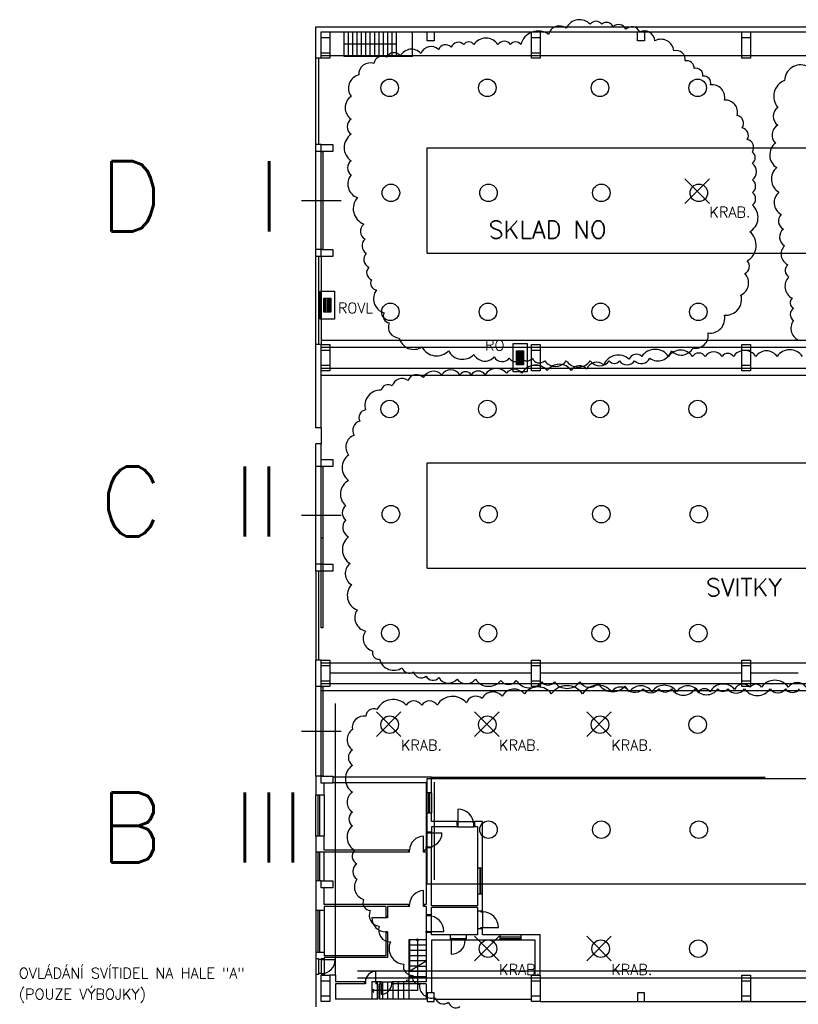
# Model space of a CAD drawing. Header units: millimetres. Extents: x -1190408159 to 361788912, y -2544212749 to 93633750.
# Tile 17 of 69: x -6753 to 37670, y 44120 to 100275. Entities that reach past the tile are written whole.
import ezdxf

# ---------------------------------------------------------------- set-up
doc = ezdxf.new("R2010")
doc.units = ezdxf.units.MM
doc.linetypes.add('DIVIDE', pattern=[31.75, 12.7, -6.35, 0, -6.35, 0, -6.35])
for name, color, linetype in [('4-ROZVADEC', 5, 'Continuous'), ('6-TEXT', 3, 'Continuous'), ('7-ČÍSLO-OBVODU', 3, 'Continuous'), ('A-SVĚTLA-1', 5, 'Continuous'), ('KCE_POHLED', 7, 'Continuous'), ('LEGENDA', 3, 'Continuous'), ('NAD', 7, 'DIVIDE'), ('OA-TENKA', 7, 'Continuous'), ('OBVOD', 7, 'Continuous'), ('OTVORY', 1, 'Continuous'), ('SKELET', 6, 'Continuous'), ('TECHNOLOGIE', 150, 'Continuous')]:
    doc.layers.add(name, color=color, linetype=linetype)
doc.styles.add('ROMANS', font='romans.shx')

# ---------------------------------------------------------------- blocks, each defined once
blk = doc.blocks.new('A$C54DA26D3')
at = {"layer": '4-ROZVADEC'}
for p, q in [((386, 541), (1186, 541)), ((386, 479), (1186, 479)), ((386, 400), (1186, 400)), ((386, 331), (1186, 331)), ((386, 257), (1186, 257))]:
    blk.add_line(p, q, dxfattribs=at)
for points in [[(0, 0), (0, 800), (1600, 800), (1600, 0)], [(386, 200), (386, 600), (1186, 600), (1186, 200)]]:
    blk.add_lwpolyline(points, close=True, dxfattribs=at)

msp = doc.modelspace()

# ---------------------------------------------------------------- linework, layer by layer
at = {"layer": '6-TEXT'}
for p, q in [((31200, 91200), (32600, 89800)), ((32600, 91200), (31200, 89800)), ((13600, 60800), (15000, 59400)), ((15000, 60800), (13600, 59400)), ((19200, 60800), (20600, 59400)), ((20600, 60800), (19200, 59400)), ((25600, 60800), (27000, 59400)), ((27000, 60800), (25600, 59400)), ((19200, 48000), (20600, 46600)), ((20600, 48000), (19200, 46600)), ((25600, 48000), (27000, 46600)), ((27000, 48000), (25600, 46600))]:
    msp.add_line(p, q, dxfattribs=at)
at = {"layer": '7-ČÍSLO-OBVODU'}
msp.add_lwpolyline([(21832.34438, 98861.65779, 0.52056705), (21254.60278, 98861.65779, 0.52056705), (20532.42578, 98861.65779, 0.52056705), (19160.34921, 98861.65779, 0.52056705), (18582.60761, 98861.65779, 0.52056705), (17860.55008, 98717.34127, 0.52056705), (17138.37307, 98573.02474, 0.52056705), (16127.32527, 98356.54995, 0.52056705), (14971.84207, 98212.23342, 0.52056705), (14177.50711, 98140.07515, 0.52056705), (13455.3301, 97779.22942, 0.52056705), (12588.83717, 97129.80504, 0.52056705), (12155.53097, 95903.06013, 0.52056705), (12155.53097, 94604.15696, 0.52056705), (12155.53097, 93738.20338, 0.52056705), (12155.53097, 92222.82542, 0.52056705), (12155.53097, 91429.03009, 0.52056705), (12516.55974, 90130.12692, 0.52056705), (12877.70797, 88614.74896, 0.52056705), (12949.86594, 87748.79537, 0.52056705), (13022.14337, 86955.05447, 0.52056705), (13166.57877, 86161.25915, 0.52056705), (13310.8947, 85439.62209, 0.52056705), (13599.76551, 84862.35598, 0.52056705), (14033.07171, 83563.45281, 0.52056705), (14321.94251, 82986.13228, 0.52056705), (14899.68411, 82120.23311, 0.52056705), (16199.60271, 81615.07084, 0.52056705), (17716.11468, 81398.59605, 0.52056705), (19160.34921, 81182.12126, 0.52056705), (20315.83241, 81037.80473, 0.52056705), (21182.44481, 80965.64647, 0.52056705), (21904.50235, 80965.64647, 0.52056705), (22482.24395, 80965.64647, 0.52056705), (23204.42095, 80821.32994, 0.52056705), (24432.06211, 80821.32994, 0.52056705), (25804.13868, 80821.32994, 0.52056705), (26887.34445, 80821.32994, 0.52056705), (27465.08605, 80821.32994, 0.52056705), (28331.69845, 80821.32994, 0.52056705), (29198.31085, 80965.64647, 0.52056705), (30425.95202, 81398.59605, 0.52056705), (31653.59319, 81542.91258, 0.52056705), (32520.20559, 82408.86617, 0.52056705), (33458.97595, 83419.13628, 0.52056705), (34397.74632, 84573.72292, 0.52056705), (34614.45916, 85800.46783, 0.52056705), (34758.89456, 86522.05047, 0.52056705), (34903.21049, 88181.79938, 0.52056705), (35047.64589, 89697.17734, 0.52056705), (35047.64589, 90418.75998, 0.52056705), (35047.64589, 91140.39704, 0.52056705), (35047.64589, 92078.50889, 0.52056705), (35047.64589, 92727.93326, 0.52056705), (34758.89456, 93449.57032, 0.52056705), (34470.02376, 94098.9947, 0.52056705), (34181.15296, 94820.63176, 0.52056705), (33458.97595, 95686.58534, 0.52056705), (32664.64099, 96552.48451, 0.52056705), (32231.33479, 97057.64678, 0.52056705), (31725.75115, 97490.59636, 0.52056705), (31220.28699, 97923.54594, 0.52056705), (30570.38742, 98500.86647, 0.52056705), (29487.18165, 99078.13259, 0.52056705), (28620.56925, 99583.29485, 0.52056705), (27826.23428, 99727.61138, 0.52056705), (27104.05728, 99871.92791, 0.52056705), (26454.15772, 100016.24444, 0.52056705), (25804.13868, 100016.24444, 0.52056705), (24432.06211, 99799.76964, 0.52056705), (23421.01431, 99438.97832, 0.52056705)], format="xyb", close=True, dxfattribs=at)
for points in [[(38156.29233, 97631.43014, 0.52056705), (36882.0591, 96803.78682, 0.52056705), (36499.76523, 95275.8383, 0.52056705), (36499.76523, 94257.18781, 0.52056705), (36372.41359, 93238.53733, 0.52056705), (36436.08941, 91837.92692, 0.52056705), (36563.44106, 90437.2621, 0.52056705), (36690.91217, 89163.9898, 0.52056705), (36818.38328, 88336.34649, 0.52056705), (36882.0591, 87381.36506, 0.52056705), (37073.20603, 86299.04552, 0.52056705), (37136.88185, 85598.74031, 0.52056705), (37328.02878, 84389.08266, 0.52056705), (37391.7046, 83816.11557, 0.52056705), (37391.7046, 83115.81036, 0.52056705), (37773.99847, 81969.82177, 0.52056705)], [(37905.05358, 81071.97923, 0.52056705), (36457.71291, 81071.97923, 0.52056705), (35251.57577, 81071.97923, 0.52056705), (33965.03746, 81071.97923, 0.52056705), (33321.70856, 81071.97923, 0.52056705), (32356.89443, 81071.97923, 0.52056705), (31633.16436, 81071.97923, 0.52056705), (30266.22486, 81071.97923, 0.52056705), (28738.48301, 81071.97923, 0.52056705), (28014.87241, 80911.28289, 0.52056705), (26567.41227, 80589.8902, 0.52056705), (25602.59814, 80348.81847, 0.52056705), (24718.06571, 80268.49751, 0.52056705), (23351.12622, 80268.49751, 0.52056705), (21903.78554, 80107.80116, 0.52056705), (21019.25312, 80107.80116, 0.52056705), (19813.23545, 80027.42578, 0.52056705), (19009.1042, 80027.42578, 0.52056705), (18365.89478, 80027.42578, 0.52056705), (17320.55999, 80027.42578, 0.52056705), (16275.22521, 79866.72944, 0.52056705), (15390.69279, 79706.03309, 0.52056705), (14506.27983, 79384.6404, 0.52056705), (13862.95094, 79143.62309, 0.52056705), (12978.53798, 78018.74868, 0.52056705), (12656.8138, 77375.9633, 0.52056705), (12335.20909, 76572.48157, 0.52056705), (12013.60437, 75447.55274, 0.52056705), (12013.60437, 74001.28563, 0.52056705), (11852.80202, 72555.01852, 0.52056705), (11852.80202, 71751.5368, 0.52056705), (12013.60437, 70787.35873, 0.52056705), (12094.00555, 69260.77066, 0.52056705), (12174.40673, 68055.52086, 0.52056705), (12496.01144, 66609.25375, 0.52056705), (12978.53798, 65404.00396, 0.52056705), (13380.54387, 64279.12954, 0.52056705), (13782.54976, 63797.04051, 0.52056705), (15069.08807, 63314.95147, 0.52056705), (15712.41697, 63073.93416, 0.52056705), (16436.02757, 62832.86244, 0.52056705), (17159.75764, 62752.54147, 0.52056705), (18204.97295, 62672.16609, 0.52056705), (19250.30773, 62672.16609, 0.52056705), (20697.64841, 62591.84513, 0.52056705), (21582.18083, 62591.84513, 0.52056705), (23029.5215, 62511.46975, 0.52056705), (23753.13211, 62511.46975, 0.52056705), (25200.47278, 62511.46975, 0.52056705), (26245.80756, 62431.14878, 0.52056705), (27773.54941, 62270.45244, 0.52056705), (28818.88419, 62109.75609, 0.52056705), (29703.41662, 62109.75609, 0.52056705), (30427.02722, 62109.75609, 0.52056705), (31793.96671, 62109.75609, 0.52056705), (33080.50503, 62109.75609, 0.52056705), (33643.43274, 62109.75609, 0.52056705), (34608.24688, 62109.75609, 0.52056705), (36055.58755, 62109.75609, 0.52056705), (36940.11998, 62109.75609, 0.52056705), (37744.25123, 62109.75609, 0.52056705)], [(38117.34614, 62205.47735, 0.52056705), (37097.33833, 62205.47735, 0.52056705), (35567.32661, 62205.47735, 0.52056705), (34929.73213, 62205.47735, 0.52056705), (34037.31489, 62078.08482, 0.52056705), (32634.77428, 61950.63787, 0.52056705), (31997.1798, 61950.63787, 0.52056705), (30722.22976, 61950.63787, 0.52056705), (29319.68915, 61950.63787, 0.52056705), (28044.61965, 61950.63787, 0.52056705), (27024.61184, 61950.63787, 0.52056705), (25363.30607, 61823.89835, 0.52056705), (23578.23266, 61823.89835, 0.52056705), (22048.22094, 61823.89835, 0.52056705), (20773.27091, 61696.50582, 0.52056705), (19625.67252, 61569.05887, 0.52056705), (18733.13582, 61314.27381, 0.52056705), (17075.65299, 61186.82686, 0.52056705), (16183.11628, 61186.82686, 0.52056705), (15290.57958, 61186.82686, 0.52056705), (13633.09675, 60932.0418, 0.52056705), (12995.62173, 60549.80979, 0.52056705), (12230.55614, 59785.34577, 0.52056705), (12230.55614, 58638.70415, 0.52056705), (12230.55614, 57746.8476, 0.52056705), (12230.55614, 56217.97398, 0.52056705), (12230.55614, 55071.27794, 0.52056705), (12230.55614, 54306.81392, 0.52056705), (12358.02725, 52905.33283, 0.52056705), (12485.61783, 52140.92322, 0.52056705), (12485.61783, 51249.06667, 0.52056705), (12868.03116, 50102.37064, 0.52056705), (13250.56395, 49465.35356, 0.52056705), (13760.56786, 48573.49701, 0.52056705), (14398.04288, 47681.64046, 0.52056705), (15163.10847, 46407.5519, 0.52056705), (15673.11238, 45770.4804, 0.52056705), (16055.64517, 45260.85586, 0.52056705), (16948.18188, 44496.44626, 0.52056705), (17713.128, 44241.60678, 0.52056705), (18350.72249, 43986.82172, 0.52056705)]]:
    msp.add_lwpolyline(points, format="xyb", dxfattribs=at)
at = {"layer": 'A-SVĚTLA-1'}
for centre in [(14356.75356, 96390.04502), (19923.93328, 96390.04502), (26358.32304, 96390.04502), (31925.50275, 96390.04502), (14426.60567, 90397.66865), (19993.78539, 90397.66865), (26428.17514, 90397.66865), (31995.35486, 90397.66865), (14396.2883, 83611.80258), (19963.46802, 83611.80258), (26397.85777, 83611.80258), (31965.03749, 83611.80258), (14356.75356, 78070.04502), (19923.93328, 78070.04502), (26358.32304, 78070.04502), (31925.50275, 78070.04502), (14426.60567, 72077.66865), (19993.78539, 72077.66865), (26428.17514, 72077.66865), (31995.35486, 72077.66865), (14396.2883, 65291.80258), (19963.46802, 65291.80258), (26397.85777, 65291.80258), (31965.03749, 65291.80258), (14356.75356, 60070.04502), (19923.93328, 60070.04502), (26358.32304, 60070.04502), (26358.32304, 60070.04502), (31925.50275, 60070.04502), (19993.78539, 54077.66865), (26428.17514, 54077.66865), (26428.17514, 54077.66865), (31995.35486, 54077.66865), (19963.46802, 47291.80258), (26397.85777, 47291.80258), (26397.85777, 47291.80258), (31965.03749, 47291.80258)]:
    msp.add_circle(centre, 500, dxfattribs=at)
at = {"layer": 'KCE_POHLED', "linetype": 'ByBlock'}
for p, q in [((10151.37506, 99873.90055), (166351.37506, 99873.90055)), ((16441.37506, 47793.90055), (15441.37506, 47793.90055)), ((15441.37506, 47793.90055), (15441.37506, 45993.90055)), ((15491.37506, 47793.90055), (15491.37506, 46023.90055)), ((15941.37506, 47736.02857), (15941.37506, 46293.90055)), ((16441.37506, 47493.90055), (15441.37506, 47493.90055)), ((16441.37506, 47193.90055), (15441.37506, 47193.90055)), ((16441.37506, 46893.90055), (15441.37506, 46893.90055)), ((16441.37506, 46593.90055), (15441.37506, 46593.90055)), ((15441.37506, 45993.90055), (16441.37506, 46593.90055)), ((15941.37506, 46293.90055), (15441.37506, 46293.90055))]:
    msp.add_line(p, q, dxfattribs=at)
msp.add_circle((15941.37506, 47793.90055), 57.87198, dxfattribs=at)
at = {"layer": 'NAD', "linetype": 'ByBlock'}
for p, q in [((10151.37506, 87173.90055), (10151.37506, 92753.90055)), ((16501.37506, 86958.12857), (16501.37506, 92958.12857)), ((10151.37506, 69223.90055), (10151.37506, 74793.90055)), ((16501.37506, 68993.90055), (16501.37506, 74993.90055)), ((10151.37506, 57123.90055), (10151.37506, 62253.90055)), ((16501.37506, 50993.90055), (16501.37506, 56993.90055)), ((18211.37506, 54543.90055), (19211.37506, 54543.90055)), ((16741.37506, 53943.90055), (16741.37506, 53043.90055)), ((18261.37506, 54243.90055), (19161.37506, 54243.90055)), ((16441.37506, 53893.90055), (16441.37506, 53093.90055)), ((19361.37506, 49443.90055), (19361.37506, 48443.90055)), ((16441.37506, 49173.90055), (16441.37506, 48273.90055)), ((16741.37506, 48223.90055), (16741.37506, 49223.90055)), ((19661.37506, 49393.90055), (19661.37506, 48493.90055)), ((10151.37506, 46718.90055), (10151.37506, 45818.90055)), ((10611.37506, 46718.90055), (10611.37506, 45818.90055)), ((15941.37506, 46293.90055), (15941.37506, 44903.90055)), ((15941.37506, 46293.90055), (16441.37506, 46293.90055)), ((16441.37506, 45993.90055), (15441.37506, 45993.90055)), ((15441.37506, 45993.90055), (15441.37506, 45393.90055)), ((16441.37506, 45693.90055), (15441.37506, 45693.90055)), ((13341.37506, 45393.90055), (13341.37506, 44413.90055)), ((13571.37506, 45393.90055), (13341.37506, 45393.90055)), ((13341.37506, 44903.90055), (13448.37527, 44987.12803)), ((13641.37506, 45393.90055), (13641.37506, 44413.90055)), ((13871.37506, 45393.90055), (14471.37506, 45393.90055)), ((13941.37506, 45393.90055), (13941.37506, 44413.90055)), ((14241.37506, 45393.90055), (14241.37506, 44413.90055)), ((14541.37506, 45393.90055), (14541.37506, 44413.90055)), ((14841.37506, 45393.90055), (14841.37506, 44413.90055)), ((15141.37506, 45393.90055), (15141.37506, 44413.90055)), ((15441.37506, 45393.90055), (15441.37506, 44413.90055)), ((15941.37506, 44903.90055), (13341.37506, 44903.90055)), ((13341.37506, 44903.90055), (13448.37527, 44820.67307))]:
    msp.add_line(p, q, dxfattribs=at)
at = {"layer": 'OA-TENKA', "linetype": 'ByBlock'}
for p, q in [((11751.37506, 98173.90055), (11751.37506, 99573.90055)), ((12001.37506, 98173.90055), (12001.37506, 99573.90055)), ((12251.37506, 98173.90055), (12251.37506, 99573.90055)), ((12501.37506, 98173.90055), (12501.37506, 99573.90055)), ((12751.37506, 98173.90055), (12751.37506, 99573.90055)), ((13001.37506, 98173.90055), (13001.37506, 99573.90055)), ((13251.37506, 98173.90055), (13251.37506, 99573.90055)), ((13501.37506, 98173.90055), (13501.37506, 99573.90055)), ((13751.37506, 98173.90055), (13751.37506, 99573.90055)), ((14001.37506, 98173.90055), (14001.37506, 99573.90055)), ((14251.37506, 98173.90055), (14251.37506, 99573.90055)), ((14501.37506, 98173.90055), (14501.37506, 99573.90055)), ((14751.37506, 98173.90055), (14751.37506, 99573.90055)), ((15651.37506, 98173.90055), (15651.37506, 99573.90055)), ((14751.37506, 98873.90055), (11751.37506, 98873.90055)), ((15651.37506, 98173.90055), (11751.37506, 98173.90055))]:
    msp.add_line(p, q, dxfattribs=at)
at = {"layer": 'OA-TENKA', "linetype": 'ByBlock', "ltscale": 75}
for p, q in [((10451.37506, 98233.90055), (143501.37506, 98233.90055)), ((16501.37506, 92958.12857), (82451.37506, 92958.12857)), ((16501.37506, 86958.12857), (82451.37506, 86958.12857)), ((10451.37506, 82002.6671), (143501.37506, 82002.6671)), ((10451.37506, 81602.6671), (143501.37506, 81602.6671)), ((10451.37506, 80401.88001), (155501.37506, 80401.88001)), ((10451.37506, 80003.90055), (155501.37506, 80003.90055)), ((16501.37506, 74993.90055), (149501.37506, 74993.90055)), ((16501.37506, 68993.90055), (149501.37506, 68993.90055)), ((10451.37506, 63591.35684), (155501.37506, 63591.35684)), ((10451.37506, 62414.18463), (155501.37506, 62414.18463)), ((10451.37506, 62014.18463), (155501.37506, 62014.18463)), ((16501.37506, 56993.90055), (149501.37506, 56993.90055)), ((16501.37506, 50993.90055), (149501.37506, 50993.90055)), ((12524.5161, 46029.16157), (155501.37506, 46029.16157)), ((12524.5161, 45629.16157), (155501.37506, 45629.16157))]:
    msp.add_line(p, q, dxfattribs=at)
at = {"layer": 'OA-TENKA', "linetype": 'ByBlock', "ltscale": 2}
for p, q in [((22451.37506, 63003.90055), (10951.37506, 63003.90055)), ((34451.37506, 63003.90055), (22951.37506, 63003.90055)), ((37670.4681, 63003.90055), (34951.37506, 63003.90055)), ((16741.37506, 57073.90055), (35770.4681, 57073.90055))]:
    msp.add_line(p, q, dxfattribs=at)
at = {"layer": 'OA-TENKA', "linetype": 'ByBlock', "ltscale": 100}
msp.add_line((16901.37506, 56788.90055), (16901.37506, 51218.90055), dxfattribs=at)
at = {"layer": 'OBVOD', "color": 0, "linetype": 'ByBlock'}
msp.add_line((10151.37506, 98073.90055), (10151.37506, 99873.90055), dxfattribs=at)
at = {"layer": 'OBVOD', "linetype": 'ByBlock'}
for p, q in [((10951.37506, 99573.90055), (143001.37506, 99573.90055)), ((10451.37506, 98073.90055), (10151.37506, 98073.90055)), ((10151.37506, 92753.90055), (10151.37506, 93153.90055)), ((10451.37506, 93153.90055), (10151.37506, 93153.90055)), ((10451.37506, 92753.90055), (10151.37506, 92753.90055)), ((10451.37506, 92753.90055), (10451.37506, 93153.90055)), ((10151.37506, 86773.90055), (10151.37506, 87173.90055)), ((10451.37506, 87173.90055), (10151.37506, 87173.90055)), ((10451.37506, 86773.90055), (10451.37506, 87173.90055)), ((10451.37506, 86773.90055), (10151.37506, 86773.90055)), ((10151.37506, 76993.90055), (10151.37506, 81753.90055)), ((10451.37506, 81753.90055), (10151.37506, 81753.90055)), ((10451.37506, 76993.90055), (10451.37506, 80253.90055)), ((10451.37506, 76993.90055), (10151.37506, 76993.90055)), ((10151.37506, 74793.90055), (10151.37506, 76093.90055)), ((10451.37506, 76093.90055), (10151.37506, 76093.90055)), ((10451.37506, 75193.90055), (10451.37506, 76093.90055)), ((10451.37506, 74793.90055), (10151.37506, 74793.90055)), ((10151.37506, 68823.90055), (10151.37506, 69223.90055)), ((10451.37506, 69223.90055), (10151.37506, 69223.90055)), ((10451.37506, 68823.90055), (10151.37506, 68823.90055)), ((10151.37506, 62253.90055), (10151.37506, 63753.90055)), ((10451.37506, 63753.90055), (10151.37506, 63753.90055)), ((10451.37506, 62253.90055), (10151.37506, 62253.90055)), ((10451.37506, 57123.90055), (10151.37506, 57123.90055)), ((10151.37506, 57123.90055), (10151.37506, 56053.90055)), ((10611.37506, 56053.90055), (10611.37506, 56723.90055)), ((16741.37506, 57073.90055), (11111.37506, 57073.90055)), ((11111.37506, 56773.90055), (16441.37506, 56773.90055)), ((16441.37506, 56773.90055), (16441.37506, 56173.90055)), ((16741.37506, 56173.90055), (16741.37506, 57073.90055)), ((16741.37506, 56173.90055), (16441.37506, 56173.90055)), ((10611.37506, 56053.90055), (10151.37506, 56053.90055)), ((16741.37506, 55023.90055), (16441.37506, 55023.90055)), ((16441.37506, 55023.90055), (16441.37506, 53893.90055)), ((16741.37506, 54543.90055), (16741.37506, 55023.90055)), ((18211.37506, 54543.90055), (16741.37506, 54543.90055)), ((18211.37506, 54343.90055), (18211.37506, 54543.90055)), ((19211.37506, 54343.90055), (19211.37506, 54543.90055)), ((19661.37506, 54543.90055), (19211.37506, 54543.90055)), ((19661.37506, 51893.90055), (19661.37506, 54543.90055)), ((16541.37506, 53943.90055), (16541.37506, 53893.90055)), ((16741.37506, 53943.90055), (16541.37506, 53943.90055)), ((18211.37506, 54243.90055), (16741.37506, 54243.90055)), ((16741.37506, 54243.90055), (16741.37506, 53943.90055)), ((18211.37506, 54343.90055), (18261.37506, 54343.90055)), ((18211.37506, 54243.90055), (18261.37506, 54243.90055)), ((18261.37506, 54243.90055), (18261.37506, 54343.90055)), ((19161.37506, 54243.90055), (19161.37506, 54343.90055)), ((19161.37506, 54343.90055), (19211.37506, 54343.90055)), ((19211.37506, 54243.90055), (19161.37506, 54243.90055)), ((19361.37506, 54243.90055), (19211.37506, 54243.90055)), ((19361.37506, 54243.90055), (19361.37506, 51893.90055)), ((10151.37506, 53703.90055), (10151.37506, 52803.90055)), ((10611.37506, 53703.90055), (10151.37506, 53703.90055)), ((10611.37506, 52903.90055), (10611.37506, 53703.90055)), ((16541.37506, 53893.90055), (16441.37506, 53893.90055)), ((10611.37506, 52803.90055), (10151.37506, 52803.90055)), ((15491.37506, 52903.90055), (10611.37506, 52903.90055)), ((15491.37506, 52803.90055), (10611.37506, 52803.90055)), ((15491.37506, 52803.90055), (15491.37506, 52903.90055)), ((16441.37506, 52903.90055), (16291.37506, 52903.90055)), ((16291.37506, 52803.90055), (16291.37506, 52903.90055)), ((16441.37506, 52803.90055), (16291.37506, 52803.90055)), ((16541.37506, 53093.90055), (16441.37506, 53093.90055)), ((16441.37506, 52903.90055), (16441.37506, 53093.90055)), ((16441.37506, 52803.90055), (16441.37506, 49803.90055)), ((16541.37506, 53093.90055), (16541.37506, 53043.90055)), ((16741.37506, 53043.90055), (16541.37506, 53043.90055)), ((16741.37506, 49743.90055), (16741.37506, 53043.90055)), ((19361.37506, 51893.90055), (19661.37506, 51893.90055)), ((10151.37506, 51153.90055), (10151.37506, 49473.90055)), ((10451.37506, 51153.90055), (10151.37506, 51153.90055)), ((10611.37506, 49803.90055), (10611.37506, 50753.90055)), ((19361.37506, 50423.90055), (19361.37506, 49743.90055)), ((19361.37506, 50423.90055), (19661.37506, 50423.90055)), ((19661.37506, 49443.90055), (19661.37506, 50423.90055)), ((10611.37506, 49473.90055), (10151.37506, 49473.90055)), ((15491.37506, 49803.90055), (10611.37506, 49803.90055)), ((14141.37506, 49703.90055), (10611.37506, 49703.90055)), ((10611.37506, 49703.90055), (10611.37506, 49473.90055)), ((14141.37506, 49703.90055), (14141.37506, 49053.90055)), ((15491.37506, 49703.90055), (14241.37506, 49703.90055)), ((14241.37506, 49703.90055), (14241.37506, 49053.90055)), ((15491.37506, 49703.90055), (15491.37506, 49803.90055)), ((16441.37506, 49803.90055), (16291.37506, 49803.90055)), ((16291.37506, 49703.90055), (16291.37506, 49803.90055)), ((16441.37506, 49703.90055), (16291.37506, 49703.90055)), ((16441.37506, 49703.90055), (16441.37506, 49223.90055)), ((19361.37506, 49743.90055), (16741.37506, 49743.90055)), ((19361.37506, 49643.90055), (16741.37506, 49643.90055)), ((16741.37506, 49223.90055), (16741.37506, 49643.90055)), ((19361.37506, 49643.90055), (19361.37506, 49443.90055)), ((19361.37506, 49443.90055), (19561.37506, 49443.90055)), ((19561.37506, 49443.90055), (19561.37506, 49393.90055)), ((19661.37506, 49443.90055), (19661.37506, 49393.90055)), ((14241.37506, 49053.90055), (14141.37506, 49053.90055)), ((16441.37506, 49223.90055), (16441.37506, 49173.90055)), ((16541.37506, 49173.90055), (16441.37506, 49173.90055)), ((16741.37506, 49223.90055), (16541.37506, 49223.90055)), ((16541.37506, 49223.90055), (16541.37506, 49173.90055)), ((19561.37506, 49393.90055), (19661.37506, 49393.90055)), ((19361.37506, 48443.90055), (19361.37506, 48073.90055)), ((19361.37506, 48443.90055), (19561.37506, 48443.90055)), ((19561.37506, 48493.90055), (19661.37506, 48493.90055)), ((19561.37506, 48443.90055), (19561.37506, 48493.90055)), ((19661.37506, 48443.90055), (19661.37506, 48493.90055)), ((19661.37506, 48073.90055), (19661.37506, 48443.90055)), ((14141.37506, 48253.90055), (14141.37506, 46883.90055)), ((14241.37506, 48253.90055), (14141.37506, 48253.90055)), ((14241.37506, 48253.90055), (14241.37506, 46783.90055)), ((16541.37506, 48273.90055), (16441.37506, 48273.90055)), ((16441.37506, 48223.90055), (16441.37506, 48273.90055)), ((16441.37506, 48223.90055), (16441.37506, 45393.90055)), ((16541.37506, 48223.90055), (16541.37506, 48273.90055)), ((16741.37506, 48223.90055), (16541.37506, 48223.90055)), ((16741.37506, 48073.90055), (16741.37506, 48223.90055)), ((17811.37506, 48073.90055), (16741.37506, 48073.90055)), ((17861.37506, 47773.90055), (16741.37506, 47773.90055)), ((16741.37506, 47773.90055), (16741.37506, 44773.90055)), ((17811.37506, 48073.90055), (17811.37506, 47873.90055)), ((17861.37506, 47873.90055), (17811.37506, 47873.90055)), ((17861.37506, 47873.90055), (17861.37506, 47773.90055)), ((18661.37506, 47873.90055), (18661.37506, 47773.90055)), ((18711.37506, 47873.90055), (18661.37506, 47873.90055)), ((20651.37506, 47773.90055), (18661.37506, 47773.90055)), ((18711.37506, 48073.90055), (18711.37506, 47873.90055)), ((19361.37506, 48073.90055), (18711.37506, 48073.90055)), ((20651.37506, 48073.90055), (19661.37506, 48073.90055)), ((20651.37506, 47773.90055), (20651.37506, 48073.90055)), ((21851.37506, 47773.90055), (21851.37506, 48073.90055)), ((22951.37506, 48073.90055), (21851.37506, 48073.90055)), ((22651.37506, 47773.90055), (21851.37506, 47773.90055)), ((22651.37506, 45773.90055), (22651.37506, 47773.90055)), ((22951.37506, 45773.90055), (22951.37506, 48073.90055)), ((10151.37506, 47083.90055), (10151.37506, 46718.90055)), ((10611.37506, 47083.90055), (10151.37506, 47083.90055)), ((10301.37506, 46718.90055), (10151.37506, 46718.90055)), ((10301.37506, 46668.90055), (10301.37506, 46718.90055)), ((10451.37506, 46668.90055), (10301.37506, 46668.90055)), ((10611.37506, 46718.90055), (10451.37506, 46718.90055)), ((10451.37506, 46668.90055), (10451.37506, 46718.90055)), ((10611.37506, 47083.90055), (10611.37506, 46883.90055)), ((14141.37506, 46883.90055), (10611.37506, 46883.90055)), ((14241.37506, 46783.90055), (10611.37506, 46783.90055)), ((10611.37506, 46783.90055), (10611.37506, 46718.90055)), ((10301.37506, 45818.90055), (10151.37506, 45818.90055)), ((10151.37506, 45818.90055), (10151.37506, 43973.90055)), ((10451.37506, 45868.90055), (10301.37506, 45868.90055)), ((10301.37506, 45868.90055), (10301.37506, 45818.90055)), ((10451.37506, 45868.90055), (10451.37506, 45818.90055)), ((10611.37506, 45818.90055), (10451.37506, 45818.90055)), ((10611.37506, 45818.90055), (10611.37506, 45773.90055)), ((11271.37506, 45773.90055), (10951.37506, 45773.90055)), ((11271.37506, 45773.90055), (11271.37506, 45393.90055)), ((12971.37506, 45393.90055), (11271.37506, 45393.90055)), ((12971.37506, 45293.90055), (11271.37506, 45293.90055)), ((11271.37506, 45293.90055), (11271.37506, 44413.90055)), ((12971.37506, 45393.90055), (12971.37506, 45293.90055)), ((13871.37506, 45393.90055), (13571.37506, 45393.90055)), ((13571.37506, 45393.90055), (13571.37506, 45293.90055)), ((13671.37506, 45293.90055), (13571.37506, 45293.90055)), ((13671.37506, 45293.90055), (13671.37506, 44413.90055)), ((13871.37506, 45293.90055), (13771.37506, 45293.90055)), ((13771.37506, 45293.90055), (13771.37506, 44413.90055)), ((13871.37506, 45293.90055), (13871.37506, 45393.90055)), ((16441.37506, 45393.90055), (14471.37506, 45393.90055)), ((14471.37506, 45293.90055), (14471.37506, 45393.90055)), ((16441.37506, 45293.90055), (14471.37506, 45293.90055)), ((16441.37506, 45293.90055), (16441.37506, 44413.90055)), ((13671.37506, 44413.90055), (11271.37506, 44413.90055)), ((16441.37506, 44413.90055), (13771.37506, 44413.90055)), ((16901.37506, 44413.90055), (22451.37506, 44413.90055)), ((22951.37506, 44273.90055), (44311.37506, 44273.90055)), ((25701.37506, 44273.90055), (28501.37506, 44273.90055))]:
    msp.add_line(p, q, dxfattribs=at)
at = {"layer": 'OTVORY', "linetype": 'ByBlock'}
for p, q in [((10151.37506, 93153.90055), (10151.37506, 98073.90055)), ((10151.37506, 93153.90055), (10151.37506, 98073.90055)), ((10301.37506, 98073.90055), (10301.37506, 93153.90055)), ((9317.37437, 89963.90055), (11585.37576, 89963.90055)), ((10151.37506, 81753.90055), (10151.37506, 86773.90055)), ((10301.37506, 86773.90055), (10301.37506, 81753.90055)), ((10451.37506, 86773.90055), (10451.37506, 81753.90055)), ((10451.37506, 76993.90055), (10451.37506, 76093.90055)), ((9317.37437, 72008.90055), (11585.37576, 72008.90055)), ((10151.37506, 68823.90055), (10151.37506, 63753.90055)), ((10301.37506, 68823.90055), (10301.37506, 63753.90055)), ((9317.37437, 59688.90055), (11585.37576, 59688.90055)), ((16441.37506, 56173.90055), (16441.37506, 55023.90055)), ((16591.37506, 55023.90055), (16591.37506, 56173.90055)), ((16641.37506, 55023.90055), (16641.37506, 56173.90055)), ((16741.37506, 56173.90055), (16741.37506, 55023.90055)), ((10151.37506, 53703.90055), (10151.37506, 56053.90055)), ((10251.37506, 56053.90055), (10251.37506, 53703.90055)), ((10351.37506, 56053.90055), (10351.37506, 53703.90055)), ((10611.37506, 56053.90055), (10611.37506, 53703.90055)), ((18261.37506, 54343.90055), (18261.37506, 55243.90055)), ((16541.37506, 53943.90055), (16441.37506, 53943.90055)), ((18211.37506, 54343.90055), (18211.37506, 54243.90055)), ((19211.37506, 54343.90055), (19211.37506, 54243.90055)), ((16291.37506, 52903.90055), (16291.37506, 53703.90055)), ((16541.37506, 53893.90055), (17341.37506, 53893.90055)), ((10151.37506, 52803.90055), (10151.37506, 51153.90055)), ((10251.37506, 52803.90055), (10251.37506, 51153.90055)), ((10351.37506, 52803.90055), (10351.37506, 51153.90055)), ((10611.37506, 51153.90055), (10611.37506, 52803.90055)), ((15441.37506, 52803.90055), (15441.37506, 52903.90055)), ((16341.37506, 52803.90055), (16341.37506, 52903.90055)), ((16541.37506, 53043.90055), (16441.37506, 53043.90055)), ((19361.37506, 51893.90055), (19361.37506, 50423.90055)), ((19511.37506, 50423.90055), (19511.37506, 51893.90055)), ((19561.37506, 50423.90055), (19561.37506, 51893.90055)), ((19661.37506, 50423.90055), (19661.37506, 51893.90055)), ((16291.37506, 49803.90055), (16291.37506, 50603.90055)), ((10151.37506, 49473.90055), (10151.37506, 47083.90055)), ((10251.37506, 49473.90055), (10251.37506, 47083.90055)), ((10351.37506, 49473.90055), (10351.37506, 47083.90055)), ((10611.37506, 49473.90055), (10611.37506, 47083.90055)), ((15441.37506, 49703.90055), (15441.37506, 49803.90055)), ((16341.37506, 49703.90055), (16341.37506, 49803.90055)), ((19561.37506, 49443.90055), (19661.37506, 49443.90055)), ((14141.37506, 49053.90055), (13341.37506, 49053.90055)), ((14241.37506, 49103.90055), (14141.37506, 49103.90055)), ((16541.37506, 49223.90055), (16441.37506, 49223.90055)), ((19561.37506, 48443.90055), (19661.37506, 48443.90055)), ((19661.37506, 48493.90055), (20561.37506, 48493.90055)), ((14241.37506, 48203.90055), (14141.37506, 48203.90055)), ((16541.37506, 48223.90055), (16441.37506, 48223.90055)), ((16541.37506, 48273.90055), (17441.37506, 48273.90055)), ((18711.37506, 48073.90055), (17811.37506, 48073.90055)), ((17811.37506, 47873.90055), (17811.37506, 47773.90055)), ((17861.37506, 47873.90055), (18661.37506, 47873.90055)), ((18661.37506, 47773.90055), (17861.37506, 47773.90055)), ((17861.37506, 47773.90055), (17861.37506, 46973.90055)), ((18711.37506, 47873.90055), (18711.37506, 47773.90055)), ((21851.37506, 48073.90055), (20651.37506, 48073.90055)), ((20651.37506, 47973.90055), (21851.37506, 47973.90055)), ((20651.37506, 47873.90055), (21851.37506, 47873.90055)), ((21851.37506, 47773.90055), (20651.37506, 47773.90055)), ((10301.37506, 46668.90055), (10301.37506, 45868.90055)), ((10451.37506, 46668.90055), (10451.37506, 45868.90055)), ((10451.37506, 46668.90055), (11251.37506, 46668.90055)), ((13571.37506, 45393.90055), (13571.37506, 45993.90055)), ((12921.37506, 45393.90055), (12921.37506, 45293.90055)), ((13621.37506, 45393.90055), (13621.37506, 45293.90055)), ((13821.37506, 45293.90055), (13821.37506, 45393.90055)), ((13871.37506, 45293.90055), (13871.37506, 44693.90055)), ((14521.37506, 45293.90055), (14521.37506, 45393.90055))]:
    msp.add_line(p, q, dxfattribs=at)
at = {"layer": 'OTVORY', "color": 0, "linetype": 'ByBlock'}
msp.add_line((9317.37437, 59688.90055), (11585.37576, 59688.90055), dxfattribs=at)
at = {"layer": 'OTVORY', "linetype": 'ByBlock'}
for points in [[(10551.37506, 87173.90055), (10451.37506, 87173.90055), (10451.37506, 92753.90055), (10551.37506, 92753.90055)], [(10551.37506, 69223.90055), (10451.37506, 69223.90055), (10451.37506, 74793.90055), (10551.37506, 74793.90055)], [(10551.37506, 65585.93691), (10451.37506, 65585.93691), (10451.37506, 70715.93691), (10551.37506, 70715.93691)], [(10551.37506, 57123.90055), (10451.37506, 57123.90055), (10451.37506, 62253.90055), (10551.37506, 62253.90055)]]:
    msp.add_lwpolyline(points, close=True, dxfattribs=at)
for centre, radius, start, end in [((18261.37506, 54343.90055), 900, 0, 90), ((16291.37506, 52903.90055), 800, 90, 180), ((16541.37506, 53893.90055), 800, 270, 0), ((16291.37506, 49803.90055), 800, 90, 180), ((14141.37506, 49053.90055), 800, 180, 270), ((16541.37506, 48273.90055), 900, 0, 90), ((19661.37506, 48493.90055), 900, 0, 90), ((17861.37506, 47773.90055), 800, 270, 0), ((10451.37506, 46668.90055), 800, 270, 0), ((13571.37506, 45393.90055), 600, 90, 180), ((13871.37506, 45293.90055), 600, 270, 0)]:
    msp.add_arc(centre, radius, start, end, dxfattribs=at)
at = {"layer": 'SKELET', "linetype": 'ByBlock', "ltscale": 2}
for p, q in [((10451.37506, 99253.90055), (10951.37506, 99253.90055)), ((22451.37506, 99253.90055), (22951.37506, 99253.90055)), ((34451.37506, 99253.90055), (34951.37506, 99253.90055)), ((10451.37506, 98393.90055), (10951.37506, 98393.90055)), ((22451.37506, 98393.90055), (22951.37506, 98393.90055)), ((10451.37506, 81433.90055), (10951.37506, 81433.90055)), ((22451.37506, 81433.90055), (22951.37506, 81433.90055)), ((34451.37506, 81433.90055), (34951.37506, 81433.90055)), ((10451.37506, 80573.90055), (10951.37506, 80573.90055)), ((22451.37506, 80573.90055), (22951.37506, 80573.90055)), ((34451.37506, 80573.90055), (34951.37506, 80573.90055)), ((10451.37506, 63433.90055), (10951.37506, 63433.90055)), ((22451.37506, 63433.90055), (22951.37506, 63433.90055)), ((34451.37506, 63433.90055), (34951.37506, 63433.90055)), ((10451.37506, 62573.90055), (10951.37506, 62573.90055)), ((22451.37506, 62573.90055), (22951.37506, 62573.90055)), ((34451.37506, 62573.90055), (34951.37506, 62573.90055)), ((10451.37506, 45453.90055), (10951.37506, 45453.90055)), ((22451.37506, 45453.90055), (22951.37506, 45453.90055)), ((34451.37506, 45453.90055), (34951.37506, 45453.90055)), ((10451.37506, 44593.90055), (10951.37506, 44593.90055)), ((22451.37506, 44593.90055), (22951.37506, 44593.90055)), ((34451.37506, 44593.90055), (34951.37506, 44593.90055))]:
    msp.add_line(p, q, dxfattribs=at)
at = {"layer": 'SKELET', "color": 0, "linetype": 'ByBlock', "ltscale": 2}
for p, q in [((22451.37506, 45453.90055), (22951.37506, 45453.90055)), ((22451.37506, 44593.90055), (22951.37506, 44593.90055))]:
    msp.add_line(p, q, dxfattribs=at)
at = {"layer": 'SKELET', "linetype": 'ByBlock', "ltscale": 2}
for points in [[(10951.37506, 98073.90055), (10451.37506, 98073.90055), (10451.37506, 99573.90055), (10951.37506, 99573.90055)], [(10951.37506, 98073.90055), (10451.37506, 98073.90055), (10451.37506, 99573.90055), (10951.37506, 99573.90055)], [(16901.37506, 99073.90055), (16501.37506, 99073.90055), (16501.37506, 99573.90055), (16901.37506, 99573.90055)], [(22951.37506, 98073.90055), (22451.37506, 98073.90055), (22451.37506, 99573.90055), (22951.37506, 99573.90055)], [(22951.37506, 98073.90055), (22451.37506, 98073.90055), (22451.37506, 99573.90055), (22951.37506, 99573.90055)], [(28901.37506, 99073.90055), (28501.37506, 99073.90055), (28501.37506, 99573.90055), (28901.37506, 99573.90055)], [(34951.37506, 98073.90055), (34451.37506, 98073.90055), (34451.37506, 99573.90055), (34951.37506, 99573.90055)], [(34951.37506, 98073.90055), (34451.37506, 98073.90055), (34451.37506, 99573.90055), (34951.37506, 99573.90055)], [(11111.37506, 92753.90055), (10451.37506, 92753.90055), (10451.37506, 93153.90055), (11111.37506, 93153.90055)], [(11111.37506, 86773.90055), (10451.37506, 86773.90055), (10451.37506, 87173.90055), (11111.37506, 87173.90055)], [(10951.37506, 80253.90055), (10451.37506, 80253.90055), (10451.37506, 81753.90055), (10951.37506, 81753.90055)], [(22951.37506, 80253.90055), (22451.37506, 80253.90055), (22451.37506, 81753.90055), (22951.37506, 81753.90055)], [(34951.37506, 80253.90055), (34451.37506, 80253.90055), (34451.37506, 81753.90055), (34951.37506, 81753.90055)], [(11111.37506, 74793.90055), (10451.37506, 74793.90055), (10451.37506, 75193.90055), (11111.37506, 75193.90055)], [(11111.37506, 68823.90055), (10451.37506, 68823.90055), (10451.37506, 69223.90055), (11111.37506, 69223.90055)], [(10951.37506, 62253.90055), (10451.37506, 62253.90055), (10451.37506, 63753.90055), (10951.37506, 63753.90055)], [(22951.37506, 62253.90055), (22451.37506, 62253.90055), (22451.37506, 63753.90055), (22951.37506, 63753.90055)], [(34951.37506, 62253.90055), (34451.37506, 62253.90055), (34451.37506, 63753.90055), (34951.37506, 63753.90055)], [(11111.37506, 56723.90055), (10451.37506, 56723.90055), (10451.37506, 57123.90055), (11111.37506, 57123.90055)], [(11111.37506, 50753.90055), (10451.37506, 50753.90055), (10451.37506, 51153.90055), (11111.37506, 51153.90055)], [(10951.37506, 44273.90055), (10451.37506, 44273.90055), (10451.37506, 45773.90055), (10951.37506, 45773.90055)], [(22951.37506, 44273.90055), (22451.37506, 44273.90055), (22451.37506, 45773.90055), (22951.37506, 45773.90055)], [(34951.37506, 44273.90055), (34451.37506, 44273.90055), (34451.37506, 45773.90055), (34951.37506, 45773.90055)], [(16901.37506, 44773.90055), (16501.37506, 44773.90055), (16501.37506, 44273.90055), (16901.37506, 44273.90055)], [(28901.37506, 44773.90055), (28501.37506, 44773.90055), (28501.37506, 44273.90055), (28901.37506, 44273.90055)]]:
    msp.add_lwpolyline(points, close=True, dxfattribs=at)
at = {"layer": 'SKELET', "color": 0, "linetype": 'ByBlock', "ltscale": 2}
msp.add_lwpolyline([(22951.37506, 44273.90055), (22451.37506, 44273.90055), (22451.37506, 45773.90055), (22951.37506, 45773.90055)], close=True, dxfattribs=at)
at = {"layer": 'SKELET', "linetype": 'ByBlock', "ltscale": 2}
msp.add_circle((15381.37506, 45453.90055), 60, dxfattribs=at)
at = {"layer": 'TECHNOLOGIE', "color": 1, "linetype": 'ByBlock', "ltscale": 2}
msp.add_line((11271.37506, 45773.90055), (11271.37506, 61270.18291), dxfattribs=at)

# ---------------------------------------------------------------- block references
at = {"layer": '4-ROZVADEC', "color": 5, "lineweight": 80, "rotation": 90}
for p in [(11200, 83200), (22200, 80200)]:
    msp.add_blockref('A$C54DA26D3', p, dxfattribs=at)

# ---------------------------------------------------------------- texts
at = {"layer": '6-TEXT', "ltscale": 25, "style": 'ROMANS'}
for s, height, p in [('D', 4000, (-2200, 88200)), ('I', 4000, (6800, 88200)), ('KRAB.', 600, (32600, 89000)), ('C', 4000, (-2200, 70800)), ('II', 4000, (5400, 70800)), ('KRAB.', 600, (15000, 58600)), ('KRAB.', 600, (20600, 58600)), ('KRAB.', 600, (27000, 58600)), ('B', 4000, (-2200, 52200)), ('III', 4000, (5400, 52200)), ('OVLÁDÁNÍ SVÍTIDEL NA HALE "A"', 600, (-6800, 45600)), ('KRAB.', 600, (20600, 45800)), ('KRAB.', 600, (27000, 45800)), ('(POUZE VÝBOJKY)', 600, (-6800, 44400))]:
    msp.add_text(s, height=height, dxfattribs=at).set_placement(p)
at = {"layer": '6-TEXT', "color": 2, "ltscale": 25, "style": 'ROMANS'}
for s, p in [('SKLAD NO', (20000, 87800)), ('SVITKY', (32400, 67400))]:
    msp.add_text(s, height=1000, dxfattribs=at).set_placement(p)
at = {"layer": 'LEGENDA', "style": 'ROMANS'}
for s, p in [('ROVL', (11403.92619, 83529.5373)), ('RO', (19800, 81400))]:
    msp.add_text(s, height=600, dxfattribs=at).set_placement(p)

doc.saveas('drawing.dxf')
